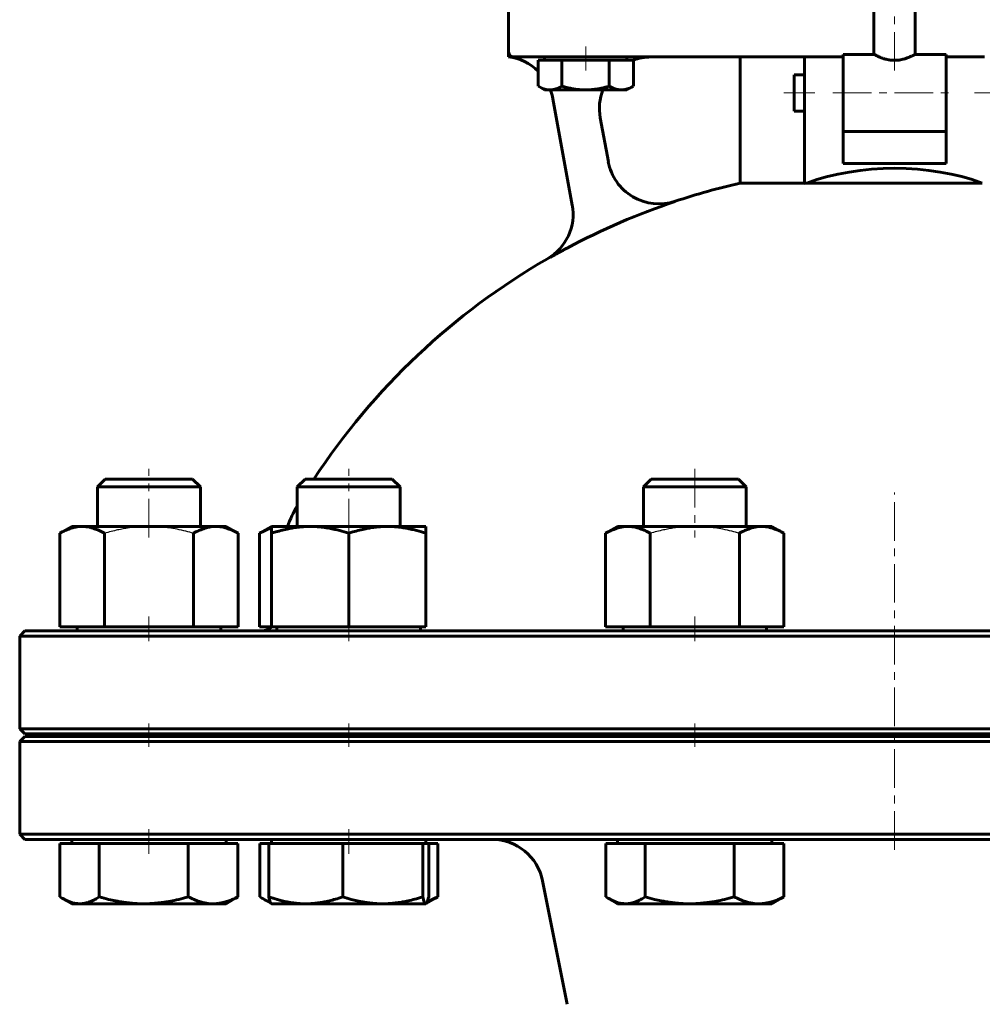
# Model space of a CAD drawing. Header units: millimetres. Extents: x -250 to 250, y -472 to 475.
# Tile 2 of 4: x -170 to 17, y -97 to 94. Entities that reach past the tile are written whole.
import ezdxf

# ---------------------------------------------------------------- set-up
doc = ezdxf.new("R2010")
doc.units = ezdxf.units.MM
for name, pattern in [('K5LT-1', [0]), ('K5LT_AXLED', [12, 7.5, -1.5, 1.5, -1.5]), ('K5LT_BASIC', [0])]:
    doc.linetypes.add(name, pattern=pattern)
doc.layers.add('Системный слой (1)', color=7, linetype='Continuous', true_color=0x6c6c6c)

# ---------------------------------------------------------------- blocks, each defined once
blk = doc.blocks.new('U0')
at = {"layer": 'Системный слой (1)', "color": 143, "linetype": 'K5LT_BASIC', "lineweight": 60, "true_color": 0x33acca}
for p, q in [((-169, -44.5), (0, -44.5)), ((0, -44.5), (169, -44.5))]:
    blk.add_line(p, q, dxfattribs=at)
blk = doc.blocks.new('U8')
at = {"layer": 'Системный слой (1)', "color": 143, "linetype": 'K5LT_BASIC', "lineweight": 60, "true_color": 0x33acca}
for p, q in [((-4, 87.5), (-10, 87.5)), ((10, 87.5), (4, 87.5))]:
    blk.add_line(p, q, dxfattribs=at)
blk = doc.blocks.new('U10')
at = {"layer": 'Системный слой (1)', "color": 143, "linetype": 'K5LT_BASIC', "lineweight": 60, "true_color": 0x33acca}
for p, q in [((-169, -65), (0, -65)), ((0, -65), (169, -65))]:
    blk.add_line(p, q, dxfattribs=at)
blk = doc.blocks.new('U11')
at = {"layer": 'Системный слой (1)', "color": 143, "linetype": 'K5LT_BASIC', "lineweight": 60, "true_color": 0x33acca}
for p, q in [((0, -24.5), (-169, -24.5)), ((169, -24.5), (0, -24.5))]:
    blk.add_line(p, q, dxfattribs=at)
blk = doc.blocks.new('U12')
at = {"layer": 'Системный слой (1)', "color": 143, "linetype": 'K5LT_BASIC', "lineweight": 60, "true_color": 0x33acca}
for start, end in [(102.8395, 108.4097), (71.5903, 77.1605), (119.982, 146.6923), (33.3077, 60.018)]:
    blk.add_arc((0, -69.13), 135, start, end, dxfattribs=at)
blk = doc.blocks.new('U13')
at = {"layer": 'Системный слой (1)', "color": 143, "linetype": 'K5LT_BASIC', "lineweight": 60, "true_color": 0x33acca}
for p, q in [((-19.5, 80), (-19.5, 83.5)), ((-19.5, 76.5), (-19.5, 80))]:
    blk.add_line(p, q, dxfattribs=at)
blk = doc.blocks.new('U15')
at = {"layer": 'Системный слой (1)', "color": 143, "linetype": 'K5LT_BASIC', "lineweight": 60, "true_color": 0x33acca}
for p, q in [((0, -45), (-169, -45)), ((169, -45), (0, -45))]:
    blk.add_line(p, q, dxfattribs=at)
blk = doc.blocks.new('U16')
at = {"layer": 'Системный слой (1)', "color": 143, "linetype": 'K5LT_BASIC', "lineweight": 60, "true_color": 0x33acca}
for start, end in [(90, 109.9501), (158.9004, 190.3559)]:
    blk.add_arc((-47.36, 77), 10, start, end, dxfattribs=at)
blk = doc.blocks.new('U24')
at = {"layer": 'Системный слой (1)', "color": 143, "linetype": 'K5LT_BASIC', "lineweight": 60, "true_color": 0x33acca}
for start, end in [(45.6545, 82.9505), (10.3559, 20.636)]:
    blk.add_arc((-76.23, 77.08), 10, start, end, dxfattribs=at)
blk = doc.blocks.new('U26')
at = {"layer": 'Системный слой (1)', "color": 143, "linetype": 'K5LT_BASIC', "lineweight": 60, "true_color": 0x33acca}
for p, q in [((-69.24, 81.31), (-69.21, 81.3)), ((-69.21, 81.3), (-68.41, 80.9)), ((-68.41, 80.9), (-67.67, 80.68)), ((-67.67, 80.68), (-66.95, 80.6))]:
    blk.add_line(p, q, dxfattribs=at)
blk = doc.blocks.new('U30')
at = {"layer": 'Системный слой (1)', "color": 143, "linetype": 'K5LT_BASIC', "lineweight": 60, "true_color": 0x33acca}
for p, q in [((-123.35, -76.16), (-123.16, -76.28)), ((-123.16, -76.28), (-122.97, -76.4)), ((-122.97, -76.4), (-122.78, -76.51)), ((-122.78, -76.51), (-122.27, -76.78)), ((-122.27, -76.78), (-121.78, -77.01)), ((-121.78, -77.01), (-121.3, -77.19))]:
    blk.add_line(p, q, dxfattribs=at)
blk = doc.blocks.new('U35')
at = {"layer": 'Системный слой (1)', "color": 143, "linetype": 'K5LT_BASIC', "lineweight": 60, "true_color": 0x33acca}
for p, q in [((-56.11, -76.16), (-55.91, -76.28)), ((-55.91, -76.28), (-55.73, -76.4)), ((-55.73, -76.4), (-55.54, -76.51)), ((-55.54, -76.51), (-54.84, -76.88)), ((-54.84, -76.88), (-53.75, -77.29)), ((-53.75, -77.29), (-52.69, -77.48)), ((-52.69, -77.48), (-52.28, -77.5))]:
    blk.add_line(p, q, dxfattribs=at)
blk = doc.blocks.new('U36')
at = {"layer": 'Системный слой (1)', "color": 143, "linetype": 'K5LT_BASIC', "lineweight": 60, "true_color": 0x33acca}
for p, q in [((-90.77, -77.04), (-90.6, -76.46)), ((-90.6, -76.46), (-90.52, -76.16)), ((-91.1, -77.5), (-91.08, -77.5)), ((-91.08, -77.5), (-91.05, -77.49)), ((-91.05, -77.49), (-91.03, -77.48)), ((-91.03, -77.48), (-90.93, -77.38)), ((-90.93, -77.38), (-90.77, -77.04))]:
    blk.add_line(p, q, dxfattribs=at)
blk = doc.blocks.new('U37')
at = {"layer": 'Системный слой (1)', "color": 143, "linetype": 'K5LT_BASIC', "lineweight": 60, "true_color": 0x33acca}
for p, q in [((-162.17, -76.16), (-161.98, -76.28)), ((-161.98, -76.28), (-161.79, -76.4)), ((-161.79, -76.4), (-161.61, -76.51)), ((-161.61, -76.51), (-160.9, -76.88)), ((-160.9, -76.88), (-159.81, -77.29)), ((-159.81, -77.29), (-158.76, -77.48)), ((-158.76, -77.48), (-158.35, -77.5))]:
    blk.add_line(p, q, dxfattribs=at)
blk = doc.blocks.new('U42')
at = {"layer": 'Системный слой (1)', "color": 143, "linetype": 'K5LT_BASIC', "lineweight": 60, "true_color": 0x33acca}
for p, q in [((-122.58, -5.11), (-123.39, -5.54)), ((-121.81, -4.76), (-122.58, -5.11)), ((-121.07, -4.51), (-121.81, -4.76))]:
    blk.add_line(p, q, dxfattribs=at)
blk = doc.blocks.new('U45')
at = {"layer": 'Системный слой (1)', "color": 143, "linetype": 'K5LT_BASIC', "lineweight": 60, "true_color": 0x33acca}
for p, q in [((-90.12, -76.78), (-89.47, -76.49)), ((-89.47, -76.49), (-88.78, -76.16)), ((-90.76, -77.01), (-90.12, -76.78))]:
    blk.add_line(p, q, dxfattribs=at)

msp = doc.modelspace()

# ---------------------------------------------------------------- linework, layer by layer
at = {"layer": 'Системный слой (1)', "color": 30, "linetype": 'K5LT_AXLED', "lineweight": 18, "true_color": 0xff8000}
for p, q in [((0, 84.34), (0, 424)), ((-60, 84.4), (-60, 89)), ((-21.5, 80), (-15.5, 80)), ((-12, 80), (12, 80)), ((15.5, 80), (21.5, 80)), ((-144.89, -6.35), (-144.89, 7)), ((-106.07, -6.35), (-106.07, 7)), ((-38.82, 7), (-38.82, -6.35)), ((0, -67), (0, 2.4)), ((-144.89, -26.5), (-144.89, -21.7)), ((-106.07, -26.5), (-106.07, -21.7)), ((-38.82, -21.7), (-38.82, -26.5)), ((-144.89, -47), (-144.89, -42.5)), ((-106.07, -47), (-106.07, -42.5)), ((-38.82, -42.5), (-38.82, -47)), ((-144.89, -67.8), (-144.89, -63)), ((-106.07, -67.8), (-106.07, -63))]:
    msp.add_line(p, q, dxfattribs=at)
at = {"layer": 'Системный слой (1)', "color": 143, "linetype": 'K5LT_BASIC', "lineweight": 60, "true_color": 0x33acca}
for p, q in [((-4, 87.5), (-4, 112)), ((4, 87.5), (4, 112)), ((-75, 97), (-75, 88)), ((-75, 88), (-75, 87)), ((-74, 87), (-65, 87)), ((-69.24, 86.4), (-69.24, 81.31)), ((-69.24, 86.4), (-66.95, 86.4)), ((-68, 86.4), (-68, 87)), ((-66.95, 86.4), (-64.67, 86.4)), ((-65, 87), (-35.95, 87)), ((-64.67, 86.4), (-60.05, 86.4)), ((-64.67, 86.4), (-64.67, 81.31)), ((-60.05, 86.4), (-55.43, 86.4)), ((-55.43, 86.4), (-55.43, 81.31)), ((-55.43, 86.4), (-53.1, 86.4)), ((-53.1, 86.4), (-50.76, 86.4)), ((-52, 86.4), (-52, 87)), ((-50.76, 86.4), (-50.76, 81.31)), ((-35.95, 87), (-25, 87)), ((-30, 62.49), (-30, 87)), ((-25, 87), (-17.5, 87)), ((-17.5, 87), (-10, 87)), ((-17.5, 73.84), (-17.5, 87)), ((-10, 87.5), (-10, 72.56)), ((10, 72.56), (10, 87.5)), ((10, 87), (17.5, 87)), ((-19.5, 83.5), (-17.5, 83.5)), ((-68, 80.6), (-69.21, 81.3)), ((-66.95, 80.6), (-68, 80.6)), ((-60.05, 80.6), (-66.95, 80.6)), ((-53.1, 80.6), (-60.05, 80.6)), ((-52, 80.6), (-53.1, 80.6)), ((-52, 80.6), (-50.79, 81.3)), ((-50.76, 81.31), (-50.79, 81.3)), ((-66.39, 78.87), (-62.62, 58.24)), ((-55.62, 66.61), (-57.19, 75.2)), ((-19.5, 76.5), (-17.5, 76.5)), ((-17.5, 62.45), (-17.5, 73.84)), ((-10, 66.33), (-10, 72.56)), ((10, 72.5), (-10, 72.5)), ((10, 72.56), (10, 66.33)), ((10, 66.33), (-10, 66.33)), ((-17.5, 62.49), (-30, 62.49)), ((17.05, 62.49), (-17.05, 62.49)), ((-67.46, 47.8), (-67.46, 47.78)), ((-153.36, 5), (-154.89, 3.47)), ((-136.42, 5), (-153.36, 5)), ((-136.42, 5), (-134.89, 3.47)), ((-114.53, 5), (-116.07, 3.47)), ((-97.6, 5), (-114.53, 5)), ((-97.6, 5), (-96.07, 3.47)), ((-47.29, 5), (-48.82, 3.47)), ((-30.36, 5), (-47.29, 5)), ((-30.36, 5), (-28.82, 3.47)), ((-154.89, -4.2), (-154.89, 3.47)), ((-154.89, 3.47), (-140.48, 3.47)), ((-140.48, 3.47), (-134.89, 3.47)), ((-134.89, -4.2), (-134.89, 3.47)), ((-116.07, 3.47), (-97.76, 3.47)), ((-116.07, -4.2), (-116.07, 3.47)), ((-97.76, 3.47), (-96.07, 3.47)), ((-96.07, -4.2), (-96.07, 3.47)), ((-48.82, -4.2), (-48.82, 3.47)), ((-48.82, 3.47), (-28.84, 3.47)), ((-28.84, 3.47), (-28.82, 3.47)), ((-28.82, -4.2), (-28.82, 3.47)), ((-159.89, -4.2), (-162.21, -5.54)), ((-162.21, -23.7), (-162.21, -5.54)), ((-159.89, -4.2), (-157.88, -4.2)), ((-157.88, -4.2), (-144.89, -4.2)), ((-153.55, -23.7), (-153.55, -5.54)), ((-144.89, -4.2), (-131.9, -4.2)), ((-136.23, -23.7), (-136.23, -5.54)), ((-131.9, -4.2), (-129.89, -4.2)), ((-129.89, -4.2), (-127.57, -5.54)), ((-127.57, -23.7), (-127.57, -5.54)), ((-121.07, -4.2), (-123.39, -5.54)), ((-123.39, -23.7), (-123.39, -5.54)), ((-121.07, -4.2), (-113.57, -4.2)), ((-121.07, -5.54), (-121.07, -4.2)), ((-121.07, -23.7), (-121.07, -5.54)), ((-113.57, -4.2), (-98.57, -4.2)), ((-106.07, -23.7), (-106.07, -5.54)), ((-98.57, -4.2), (-91.07, -4.2)), ((-91.07, -4.2), (-91.07, -5.54)), ((-91.07, -23.7), (-91.07, -5.54)), ((-53.82, -4.2), (-56.14, -5.54)), ((-56.14, -23.7), (-56.14, -5.54)), ((-53.82, -4.2), (-51.81, -4.2)), ((-51.81, -4.2), (-38.82, -4.2)), ((-47.48, -23.7), (-47.48, -5.54)), ((-38.82, -4.2), (-25.83, -4.2)), ((-30.16, -23.7), (-30.16, -5.54)), ((-25.83, -4.2), (-23.82, -4.2)), ((-23.82, -4.2), (-21.5, -5.54)), ((-21.5, -23.7), (-21.5, -5.54)), ((-169, -24.5), (-170, -25.5)), ((-162.21, -23.7), (-153.55, -23.7)), ((-158.84, -24.5), (-158.84, -23.7)), ((-153.55, -23.7), (-136.23, -23.7)), ((-136.23, -23.7), (-127.57, -23.7)), ((-130.94, -24.5), (-130.94, -23.7)), ((-123.39, -23.7), (-121.07, -23.7)), ((-121.07, -23.7), (-106.07, -23.7)), ((-120.02, -24.5), (-120.02, -23.7)), ((-106.07, -23.7), (-91.07, -23.7)), ((-92.12, -24.5), (-92.12, -23.7)), ((-56.14, -23.7), (-47.48, -23.7)), ((-52.77, -24.5), (-52.77, -23.7)), ((-47.48, -23.7), (-30.16, -23.7)), ((-30.16, -23.7), (-21.5, -23.7)), ((-24.87, -24.5), (-24.87, -23.7)), ((-170, -43.5), (-170, -25.5)), ((-170, -25.5), (0, -25.5)), ((0, -25.5), (170, -25.5)), ((-169, -44.5), (-170, -43.5)), ((0, -43.5), (-170, -43.5)), ((170, -43.5), (0, -43.5)), ((-169, -45), (-170, -46)), ((-154.89, -45), (-154.89, -44.5)), ((-134.89, -45), (-134.89, -44.5)), ((-120, -45), (-120, -44.5)), ((-116.07, -45), (-116.07, -44.5)), ((-96.07, -45), (-96.07, -44.5)), ((-48.82, -45), (-48.82, -44.5)), ((-28.82, -45), (-28.82, -44.5)), ((-170, -46), (0, -46)), ((-170, -64), (-170, -46)), ((0, -46), (170, -46)), ((0, -64), (-170, -64)), ((-169, -65), (-170, -64)), ((-159.89, -65.8), (-159.89, -65)), ((-129.89, -65.8), (-129.89, -65)), ((-121.07, -65.8), (-121.07, -65)), ((-91.07, -65.8), (-91.07, -65)), ((-53.82, -65.8), (-53.82, -65)), ((-23.82, -65.8), (-23.82, -65)), ((170, -64), (0, -64)), ((-162.17, -65.8), (-158.35, -65.8)), ((-162.17, -65.8), (-162.17, -76.16)), ((-158.35, -65.8), (-154.53, -65.8)), ((-154.53, -65.8), (-145.89, -65.8)), ((-154.53, -65.8), (-154.53, -76.16)), ((-145.89, -65.8), (-137.24, -65.8)), ((-137.24, -65.8), (-132.43, -65.8)), ((-137.24, -65.8), (-137.24, -76.16)), ((-132.43, -65.8), (-127.61, -65.8)), ((-127.61, -65.8), (-127.61, -76.16)), ((-123.35, -65.8), (-121.61, -65.8)), ((-123.35, -65.8), (-123.35, -76.16)), ((-121.61, -65.8), (-114.41, -65.8)), ((-121.61, -65.8), (-121.61, -76.16)), ((-114.41, -65.8), (-107.22, -65.8)), ((-107.22, -65.8), (-99.45, -65.8)), ((-107.22, -65.8), (-107.22, -76.16)), ((-99.45, -65.8), (-91.67, -65.8)), ((-91.67, -65.8), (-91.1, -65.8)), ((-91.67, -65.8), (-91.67, -76.16)), ((-91.1, -65.8), (-90.52, -65.8)), ((-90.52, -65.8), (-90.52, -76.16)), ((-90.52, -65.8), (-88.78, -65.8)), ((-88.78, -65.8), (-88.78, -76.16)), ((-56.11, -65.8), (-56.11, -76.16)), ((-56.11, -65.8), (-52.28, -65.8)), ((-52.28, -65.8), (-48.46, -65.8)), ((-48.46, -65.8), (-48.46, -76.16)), ((-48.46, -65.8), (-39.82, -65.8)), ((-39.82, -65.8), (-31.18, -65.8)), ((-31.18, -65.8), (-26.36, -65.8)), ((-31.18, -65.8), (-31.18, -76.16)), ((-26.36, -65.8), (-21.54, -65.8)), ((-21.54, -65.8), (-21.54, -76.16)), ((-63.59, -97.03), (-68.39, -73.04)), ((-159.89, -77.5), (-161.61, -76.51)), ((-158.35, -77.5), (-159.89, -77.5)), ((-145.89, -77.5), (-158.35, -77.5)), ((-132.43, -77.5), (-145.89, -77.5)), ((-129.89, -77.5), (-132.43, -77.5)), ((-129.89, -77.5), (-128.17, -76.51)), ((-121.1, -77.48), (-122.78, -76.51)), ((-121.07, -77.5), (-121.1, -77.48)), ((-114.41, -77.5), (-121.07, -77.5)), ((-99.45, -77.5), (-114.41, -77.5)), ((-91.1, -77.5), (-99.45, -77.5)), ((-91.07, -77.5), (-91.1, -77.5)), ((-91.07, -77.5), (-91.03, -77.48)), ((-91.03, -77.48), (-89.35, -76.51)), ((-53.82, -77.5), (-55.54, -76.51)), ((-52.28, -77.5), (-53.82, -77.5)), ((-39.82, -77.5), (-52.28, -77.5)), ((-26.36, -77.5), (-39.82, -77.5)), ((-23.82, -77.5), (-26.36, -77.5)), ((-23.82, -77.5), (-22.11, -76.51))]:
    msp.add_line(p, q, dxfattribs=at)
for centre, radius, start, end in [((-74, 88), 1, 180, 270), ((-45.79, 68.45), 10, 190.3559, 288.4097), ((-72.46, 56.46), 10, 299.982, 10.3559), ((0, -69.13), 134.95, 108.4125, 118.1283), ((-90, -15.05), 30, 150.3273, 158.7974), ((-123, -21.5), 3, 270, 312.8334), ((-78.2, -75), 10, 11.3099, 90)]:
    msp.add_arc(centre, radius, start, end, dxfattribs=at)
for centre, major_axis, ratio, start_param, end_param in [((0, 49.14), (-30, 0), 0.54087, 4.108053, 5.316725), ((0, 22.37), (-86.04, 0), 0.475741, -1.371351, -1.36597)]:
    msp.add_ellipse(centre, major_axis=major_axis, ratio=ratio, start_param=start_param, end_param=end_param, dxfattribs=at)
for points, knots in [([(4, 87.5), (4, 87.5), (3.99, 87.49), (3.94, 87.47), (3.86, 87.43), (3.77, 87.38), (3.65, 87.32), (3.53, 87.26), (3.4, 87.2), (3.25, 87.13), (3.09, 87.06), (2.92, 86.98), (2.71, 86.9), (2.48, 86.81), (2.18, 86.71), (1.89, 86.62), (1.55, 86.53), (1.21, 86.46), (0.85, 86.4), (0.53, 86.36), (0.22, 86.35), (-0.03, 86.34), (-0.27, 86.35), (-0.55, 86.37), (-0.87, 86.4), (-1.24, 86.46), (-1.62, 86.54), (-1.97, 86.64), (-2.3, 86.75), (-2.56, 86.84), (-2.8, 86.93), (-2.94, 86.99), (-3.11, 87.06), (-3.28, 87.14), (-3.5, 87.24), (-3.71, 87.35), (-3.85, 87.42), (-3.95, 87.48), (-3.99, 87.5), (-4, 87.5), (-4, 87.5)], [0, 0, 0, 0, 1.352538, 2.36715, 3.376594, 4.6953, 5.339923, 6.297621, 7.262848, 7.926434, 8.936862, 9.935542, 10.591211, 11.855359, 13.072627, 14.202529, 15.207208, 16.698404, 17.652283, 18.765573, 19.843299, 20.709107, 21.224227, 22.285628, 23.406832, 24.411151, 25.918962, 27.281168, 28.24408, 29.754217, 30.534369, 31.571906, 31.826502, 33.099118, 34.478165, 35.743039, 37.635573, 38.76365, 40.242411, 41, 41, 41, 41]), ([(-66.95, 80.6), (-66.85, 80.6), (-66.64, 80.61), (-66.34, 80.65), (-66.05, 80.71), (-65.73, 80.81), (-65.37, 80.95), (-65, 81.13), (-64.76, 81.26), (-64.67, 81.31)], [0, 0, 0, 0, 1.481003, 2.862672, 4.151284, 5.363168, 7.112766, 8.832682, 10, 10, 10, 10]), ([(-64.67, 81.31), (-64.32, 81.22), (-63.68, 81.05), (-62.79, 80.86), (-62, 80.73), (-61.24, 80.64), (-60.6, 80.61), (-60.19, 80.6), (-60.05, 80.6)], [0, 0, 0, 0, 1.805686, 3.518388, 5.104019, 6.517599, 8.109369, 9, 9, 9, 9]), ([(-60.05, 80.6), (-59.84, 80.6), (-59.43, 80.61), (-58.81, 80.65), (-58.23, 80.71), (-57.58, 80.81), (-56.84, 80.95), (-56.1, 81.13), (-55.62, 81.26), (-55.43, 81.31)], [0, 0, 0, 0, 1.481003, 2.862672, 4.151284, 5.363168, 7.112766, 8.832682, 10, 10, 10, 10]), ([(-55.43, 81.31), (-55.26, 81.22), (-54.93, 81.05), (-54.48, 80.86), (-54.08, 80.73), (-53.7, 80.64), (-53.38, 80.61), (-53.17, 80.6), (-53.1, 80.6)], [0, 0, 0, 0, 1.805686, 3.518388, 5.104019, 6.517599, 8.109369, 9, 9, 9, 9]), ([(-53.1, 80.6), (-52.99, 80.6), (-52.78, 80.61), (-52.47, 80.65), (-52.18, 80.71), (-51.85, 80.81), (-51.48, 80.95), (-51.1, 81.13), (-50.86, 81.26), (-50.76, 81.31)], [0, 0, 0, 0, 1.481003, 2.862672, 4.151284, 5.363168, 7.112766, 8.832682, 10, 10, 10, 10]), ([(-63.62, 49.88), (-63.74, 49.82), (-63.89, 49.74), (-64.09, 49.63), (-64.21, 49.57), (-64.38, 49.48), (-64.55, 49.38), (-64.73, 49.29), (-64.87, 49.21), (-65.01, 49.14), (-65.16, 49.06), (-65.3, 48.98), (-65.45, 48.9), (-65.59, 48.82), (-65.74, 48.74), (-65.88, 48.66), (-66.14, 48.52), (-66.43, 48.35), (-66.74, 48.18), (-66.91, 48.09), (-67.16, 47.95), (-67.33, 47.85), (-67.46, 47.78)], [0, 0, 0, 0, 1.921347, 2.588247, 3.26469, 3.972042, 5.461295, 6.231802, 7.026473, 7.83423, 8.661438, 9.494251, 10.335926, 11.183616, 12.031419, 12.870925, 13.681375, 16.737466, 18.125676, 19.430996, 20.052715, 23, 23, 23, 23]), ([(-157.88, -4.2), (-158.09, -4.2), (-158.5, -4.22), (-159.13, -4.31), (-159.72, -4.45), (-160.34, -4.65), (-160.99, -4.91), (-161.63, -5.22), (-162.05, -5.45), (-162.21, -5.54)], [0, 0, 0, 0, 1.531877, 2.96538, 4.517334, 5.759188, 7.359789, 9.000657, 10, 10, 10, 10]), ([(-153.55, -5.54), (-153.9, -5.34), (-154.43, -5.06), (-155.05, -4.79), (-155.43, -4.65), (-155.75, -4.54), (-156.08, -4.44), (-156.53, -4.33), (-157.05, -4.24), (-157.53, -4.2), (-157.8, -4.2), (-157.88, -4.2)], [0, 0, 0, 0, 2.602595, 4.124625, 5.0353, 5.797479, 6.818312, 7.848264, 9.612839, 11.34935, 12, 12, 12, 12]), ([(-131.9, -4.2), (-132.11, -4.2), (-132.52, -4.22), (-133.15, -4.31), (-133.73, -4.45), (-134.36, -4.65), (-135.01, -4.91), (-135.65, -5.22), (-136.07, -5.45), (-136.23, -5.54)], [0, 0, 0, 0, 1.531877, 2.96538, 4.517334, 5.759188, 7.359789, 9.000657, 10, 10, 10, 10]), ([(-127.57, -5.54), (-127.92, -5.34), (-128.45, -5.06), (-129.07, -4.79), (-129.45, -4.65), (-129.77, -4.54), (-130.1, -4.44), (-130.55, -4.33), (-131.07, -4.24), (-131.55, -4.2), (-131.82, -4.2), (-131.9, -4.2)], [0, 0, 0, 0, 2.602595, 4.124625, 5.0353, 5.797479, 6.818312, 7.848264, 9.612839, 11.34935, 12, 12, 12, 12]), ([(-113.57, -4.2), (-113.93, -4.2), (-114.65, -4.22), (-115.73, -4.31), (-116.75, -4.45), (-117.83, -4.65), (-118.96, -4.91), (-120.07, -5.22), (-120.79, -5.45), (-121.07, -5.54)], [0, 0, 0, 0, 1.531877, 2.96538, 4.517334, 5.759188, 7.359789, 9.000657, 10, 10, 10, 10]), ([(-106.07, -5.54), (-106.67, -5.34), (-107.59, -5.06), (-108.66, -4.79), (-109.33, -4.65), (-109.88, -4.54), (-110.46, -4.44), (-111.22, -4.33), (-112.13, -4.24), (-112.96, -4.2), (-113.44, -4.2), (-113.57, -4.2)], [0, 0, 0, 0, 2.602595, 4.124625, 5.0353, 5.797479, 6.818312, 7.848264, 9.612839, 11.34935, 12, 12, 12, 12]), ([(-98.57, -4.2), (-98.93, -4.2), (-99.65, -4.22), (-100.73, -4.31), (-101.75, -4.45), (-102.83, -4.65), (-103.96, -4.91), (-105.07, -5.22), (-105.79, -5.45), (-106.07, -5.54)], [0, 0, 0, 0, 1.531877, 2.96538, 4.517334, 5.759188, 7.359789, 9.000657, 10, 10, 10, 10]), ([(-91.07, -5.54), (-91.67, -5.34), (-92.59, -5.06), (-93.66, -4.79), (-94.33, -4.65), (-94.88, -4.54), (-95.46, -4.44), (-96.22, -4.33), (-97.13, -4.24), (-97.96, -4.2), (-98.44, -4.2), (-98.57, -4.2)], [0, 0, 0, 0, 2.602595, 4.124625, 5.0353, 5.797479, 6.818312, 7.848264, 9.612839, 11.34935, 12, 12, 12, 12]), ([(-51.81, -4.2), (-52.03, -4.2), (-52.44, -4.22), (-53.06, -4.31), (-53.65, -4.45), (-54.27, -4.65), (-54.92, -4.91), (-55.57, -5.22), (-55.98, -5.45), (-56.14, -5.54)], [0, 0, 0, 0, 1.531877, 2.96538, 4.517334, 5.759188, 7.359789, 9.000657, 10, 10, 10, 10]), ([(-47.48, -5.54), (-47.83, -5.34), (-48.36, -5.06), (-48.98, -4.79), (-49.37, -4.65), (-49.69, -4.54), (-50.02, -4.44), (-50.46, -4.33), (-50.98, -4.24), (-51.46, -4.2), (-51.74, -4.2), (-51.81, -4.2)], [0, 0, 0, 0, 2.602595, 4.124625, 5.0353, 5.797479, 6.818312, 7.848264, 9.612839, 11.34935, 12, 12, 12, 12]), ([(-25.83, -4.2), (-26.05, -4.2), (-26.46, -4.22), (-27.08, -4.31), (-27.67, -4.45), (-28.29, -4.65), (-28.94, -4.91), (-29.59, -5.22), (-30, -5.45), (-30.16, -5.54)], [0, 0, 0, 0, 1.531877, 2.96538, 4.517334, 5.759188, 7.359789, 9.000657, 10, 10, 10, 10]), ([(-21.5, -5.54), (-21.85, -5.34), (-22.38, -5.06), (-23, -4.79), (-23.39, -4.65), (-23.71, -4.54), (-24.04, -4.44), (-24.48, -4.33), (-25, -4.24), (-25.48, -4.2), (-25.76, -4.2), (-25.83, -4.2)], [0, 0, 0, 0, 2.602595, 4.124625, 5.0353, 5.797479, 6.818312, 7.848264, 9.612839, 11.34935, 12, 12, 12, 12]), ([(-158.35, -77.5), (-158.16, -77.5), (-157.8, -77.48), (-157.25, -77.39), (-156.73, -77.25), (-156.18, -77.05), (-155.6, -76.79), (-155.04, -76.48), (-154.67, -76.25), (-154.53, -76.16)], [0, 0, 0, 0, 1.531877, 2.96538, 4.517334, 5.759188, 7.359789, 9.000657, 10, 10, 10, 10]), ([(-154.53, -76.16), (-153.9, -76.34), (-152.84, -76.62), (-151.6, -76.9), (-150.77, -77.05), (-150.13, -77.16), (-149.47, -77.26), (-148.58, -77.37), (-147.54, -77.46), (-146.59, -77.5), (-146.04, -77.5), (-145.89, -77.5)], [0, 0, 0, 0, 2.331134, 4.124625, 5.0353, 5.797479, 6.818312, 7.848264, 9.612839, 11.34935, 12, 12, 12, 12]), ([(-145.89, -77.5), (-145.46, -77.5), (-144.64, -77.48), (-143.4, -77.39), (-142.31, -77.26), (-141.16, -77.09), (-139.87, -76.84), (-138.5, -76.51), (-137.56, -76.25), (-137.24, -76.16)], [0, 0, 0, 0, 1.531877, 2.96538, 4.517334, 5.445931, 7.035335, 9.000657, 10, 10, 10, 10]), ([(-137.24, -76.16), (-136.86, -76.36), (-136.27, -76.64), (-135.58, -76.91), (-135.15, -77.05), (-134.79, -77.16), (-134.42, -77.26), (-133.93, -77.37), (-133.35, -77.46), (-132.82, -77.5), (-132.51, -77.5), (-132.43, -77.5)], [0, 0, 0, 0, 2.602595, 4.124625, 5.0353, 5.797479, 6.818312, 7.848264, 9.612839, 11.34935, 12, 12, 12, 12]), ([(-132.43, -77.5), (-132.19, -77.5), (-131.73, -77.48), (-131.04, -77.39), (-130.38, -77.25), (-129.69, -77.05), (-128.96, -76.79), (-128.25, -76.48), (-127.78, -76.25), (-127.61, -76.16)], [0, 0, 0, 0, 1.531877, 2.96538, 4.517334, 5.759188, 7.359789, 9.000657, 10, 10, 10, 10]), ([(-121.61, -76.16), (-121.03, -76.36), (-120.15, -76.64), (-119.12, -76.91), (-118.48, -77.05), (-117.95, -77.16), (-117.4, -77.26), (-116.66, -77.37), (-115.79, -77.46), (-115, -77.5), (-114.54, -77.5), (-114.41, -77.5)], [0, 0, 0, 0, 2.602595, 4.124625, 5.0353, 5.797479, 6.818312, 7.848264, 9.612839, 11.34935, 12, 12, 12, 12]), ([(-121.1, -77.48), (-121.13, -77.46), (-121.2, -77.4), (-121.29, -77.23), (-121.38, -77), (-121.48, -76.67), (-121.56, -76.37), (-121.61, -76.16)], [0, 0, 0, 0, 1.610698, 3.217204, 4.537305, 5.979018, 8, 8, 8, 8]), ([(-114.41, -77.5), (-114.06, -77.5), (-113.38, -77.48), (-112.34, -77.39), (-111.36, -77.25), (-110.33, -77.05), (-109.24, -76.79), (-108.17, -76.48), (-107.48, -76.25), (-107.22, -76.16)], [0, 0, 0, 0, 1.531877, 2.96538, 4.517334, 5.759188, 7.359789, 9.000657, 10, 10, 10, 10]), ([(-107.22, -76.16), (-106.66, -76.34), (-105.7, -76.62), (-104.59, -76.9), (-103.84, -77.05), (-103.26, -77.16), (-102.67, -77.26), (-101.87, -77.37), (-100.93, -77.46), (-100.08, -77.5), (-99.58, -77.5), (-99.45, -77.5)], [0, 0, 0, 0, 2.331134, 4.124625, 5.0353, 5.797479, 6.818312, 7.848264, 9.612839, 11.34935, 12, 12, 12, 12]), ([(-99.45, -77.5), (-99.06, -77.5), (-98.33, -77.48), (-97.21, -77.39), (-96.15, -77.25), (-95.03, -77.05), (-93.86, -76.79), (-92.71, -76.48), (-91.96, -76.25), (-91.67, -76.16)], [0, 0, 0, 0, 1.531877, 2.96538, 4.517334, 5.759188, 7.359789, 9.000657, 10, 10, 10, 10]), ([(-91.67, -76.16), (-91.63, -76.36), (-91.56, -76.64), (-91.48, -76.91), (-91.42, -77.05), (-91.38, -77.16), (-91.34, -77.26), (-91.28, -77.37), (-91.21, -77.46), (-91.15, -77.5), (-91.11, -77.5), (-91.1, -77.5)], [0, 0, 0, 0, 2.602595, 4.124625, 5.0353, 5.797479, 6.818312, 7.848264, 9.612839, 11.34935, 12, 12, 12, 12]), ([(-52.28, -77.5), (-52.09, -77.5), (-51.73, -77.48), (-51.18, -77.39), (-50.66, -77.25), (-50.11, -77.05), (-49.54, -76.79), (-48.97, -76.48), (-48.6, -76.25), (-48.46, -76.16)], [0, 0, 0, 0, 1.531877, 2.96538, 4.517334, 5.759188, 7.359789, 9.000657, 10, 10, 10, 10]), ([(-48.46, -76.16), (-47.84, -76.34), (-46.77, -76.62), (-45.54, -76.9), (-44.7, -77.05), (-44.06, -77.16), (-43.4, -77.26), (-42.52, -77.37), (-41.47, -77.46), (-40.52, -77.5), (-39.97, -77.5), (-39.82, -77.5)], [0, 0, 0, 0, 2.331134, 4.124625, 5.0353, 5.797479, 6.818312, 7.848264, 9.612839, 11.34935, 12, 12, 12, 12]), ([(-39.82, -77.5), (-39.39, -77.5), (-38.58, -77.48), (-37.33, -77.39), (-36.24, -77.26), (-35.09, -77.09), (-33.8, -76.84), (-32.43, -76.51), (-31.5, -76.25), (-31.18, -76.16)], [0, 0, 0, 0, 1.531877, 2.96538, 4.517334, 5.445931, 7.035335, 9.000657, 10, 10, 10, 10]), ([(-31.18, -76.16), (-30.79, -76.36), (-30.2, -76.64), (-29.51, -76.91), (-29.08, -77.05), (-28.73, -77.16), (-28.36, -77.26), (-27.86, -77.37), (-27.28, -77.46), (-26.75, -77.5), (-26.44, -77.5), (-26.36, -77.5)], [0, 0, 0, 0, 2.602595, 4.124625, 5.0353, 5.797479, 6.818312, 7.848264, 9.612839, 11.34935, 12, 12, 12, 12]), ([(-26.36, -77.5), (-26.12, -77.5), (-25.67, -77.48), (-24.97, -77.39), (-24.32, -77.25), (-23.62, -77.05), (-22.9, -76.79), (-22.18, -76.48), (-21.72, -76.25), (-21.54, -76.16)], [0, 0, 0, 0, 1.531877, 2.96538, 4.517334, 5.759188, 7.359789, 9.000657, 10, 10, 10, 10])]:
    msp.add_open_spline(points, degree=3, knots=knots, dxfattribs=at)
at = {"layer": 'Системный слой (1)', "color": 7, "linetype": 'K5LT-1'}
for points, knots in [([(-55.62, 66.61), (-55.59, 66.46), (-55.53, 66.16), (-55.44, 65.79), (-55.35, 65.5), (-55.28, 65.27), (-55.21, 65.05), (-55.05, 64.63), (-54.87, 64.21), (-54.67, 63.81), (-54.53, 63.55), (-54.37, 63.26), (-54.2, 63), (-54.07, 62.8), (-53.96, 62.64), (-53.84, 62.48), (-53.68, 62.26), (-53.51, 62.04), (-53.32, 61.83), (-53.03, 61.51), (-52.72, 61.2), (-52.41, 60.91), (-52.19, 60.72), (-51.95, 60.53), (-51.69, 60.33), (-51.5, 60.19), (-51.34, 60.09), (-51.2, 59.99), (-50.93, 59.82), (-50.61, 59.64), (-50.28, 59.47), (-49.99, 59.33), (-49.64, 59.17), (-49.3, 59.04), (-49.04, 58.94), (-48.76, 58.85), (-48.47, 58.77), (-48.15, 58.68), (-47.92, 58.63), (-47.75, 58.6), (-47.58, 58.56), (-47.38, 58.53), (-47.12, 58.49), (-46.85, 58.46), (-46.6, 58.43), (-46.4, 58.42), (-46.15, 58.41), (-45.81, 58.4), (-45.45, 58.4), (-45.17, 58.42), (-44.89, 58.44), (-44.58, 58.47), (-44.25, 58.52), (-44.01, 58.56), (-43.81, 58.6), (-43.59, 58.64), (-43.36, 58.7), (-43.14, 58.76), (-42.97, 58.81), (-42.8, 58.86), (-42.68, 58.89), (-42.63, 58.91)], [0, 0, 0, 0, 0.04403, 0.08806, 0.109558, 0.131057, 0.152555, 0.174053, 0.256961, 0.277688, 0.298415, 0.339868, 0.372241, 0.39117, 0.410098, 0.429026, 0.447954, 0.487663, 0.507517, 0.527371, 0.606788, 0.626642, 0.646496, 0.686205, 0.714392, 0.74258, 0.755672, 0.768765, 0.79495, 0.847319, 0.872512, 0.897705, 0.937412, 0.97712, 0.996973, 1.016827, 1.056534, 1.08469, 1.112846, 1.125136, 1.137427, 1.162007, 1.186588, 1.211169, 1.239568, 1.253767, 1.267967, 1.307672, 1.347378, 1.367231, 1.387084, 1.42679, 1.454663, 1.482535, 1.4991, 1.515665, 1.548795, 1.56536, 1.581925, 1.59849, 1.615055, 1.615055, 1.615055, 1.615055]), ([(-144.89, -4.2), (-144.97, -4.2), (-145.14, -4.2), (-145.39, -4.2), (-145.64, -4.21), (-145.97, -4.22), (-146.38, -4.24), (-147.05, -4.29), (-147.88, -4.36), (-148.89, -4.5), (-149.91, -4.67), (-151.02, -4.89), (-152.23, -5.17), (-153.1, -5.41), (-153.55, -5.54)], [0.8785646, 0.8785646, 0.8785646, 0.8785646, 0.9048894, 0.9312143, 0.9575391, 0.983864, 1.0365137, 1.0891634, 1.1944628, 1.2997621, 1.4057341, 1.5117061, 1.6344176, 1.7571292, 1.7571292, 1.7571292, 1.7571292]), ([(-136.23, -5.54), (-136.73, -5.4), (-137.82, -5.1), (-139.41, -4.74), (-140.85, -4.5), (-142.08, -4.34), (-142.92, -4.27), (-143.56, -4.23), (-143.93, -4.22), (-144.23, -4.21), (-144.45, -4.2), (-144.67, -4.2), (-144.81, -4.2), (-144.89, -4.2)], [0, 0, 0, 0, 0.1369338, 0.306437, 0.4711543, 0.5814294, 0.6917046, 0.7384196, 0.7851346, 0.8084921, 0.8318496, 0.8552071, 0.8785646, 0.8785646, 0.8785646, 0.8785646]), ([(-38.82, -4.2), (-38.91, -4.2), (-39.07, -4.2), (-39.32, -4.2), (-39.57, -4.21), (-39.9, -4.22), (-40.32, -4.24), (-40.98, -4.29), (-41.81, -4.36), (-42.82, -4.5), (-43.85, -4.67), (-44.96, -4.89), (-46.16, -5.17), (-47.03, -5.41), (-47.48, -5.54)], [0.8785646, 0.8785646, 0.8785646, 0.8785646, 0.9048894, 0.9312143, 0.9575391, 0.983864, 1.0365137, 1.0891634, 1.1944628, 1.2997621, 1.4057341, 1.5117061, 1.6344176, 1.7571292, 1.7571292, 1.7571292, 1.7571292]), ([(-30.16, -5.54), (-30.66, -5.4), (-31.75, -5.1), (-33.34, -4.74), (-34.79, -4.5), (-36.01, -4.34), (-36.86, -4.27), (-37.5, -4.23), (-37.86, -4.22), (-38.16, -4.21), (-38.38, -4.2), (-38.6, -4.2), (-38.75, -4.2), (-38.82, -4.2)], [0, 0, 0, 0, 0.1369338, 0.306437, 0.4711543, 0.5814294, 0.6917046, 0.7384196, 0.7851346, 0.8084921, 0.8318496, 0.8552071, 0.8785646, 0.8785646, 0.8785646, 0.8785646])]:
    msp.add_open_spline(points, degree=3, knots=knots, dxfattribs=at)
at = {"layer": 'Системный слой (1)', "color": 143, "linetype": 'K5LT_BASIC', "lineweight": 60, "true_color": 0x33acca}
for points in [[(-127.61, -76.16), (-127.8, -76.29), (-127.99, -76.4), (-128.17, -76.51)], [(-88.78, -76.16), (-88.98, -76.29), (-89.17, -76.4), (-89.35, -76.51)], [(-21.54, -76.16), (-21.73, -76.29), (-21.92, -76.4), (-22.11, -76.51)]]:
    msp.add_open_spline(points, degree=3, dxfattribs=at)

# ---------------------------------------------------------------- block references
at = {"layer": 'Системный слой (1)'}
for name in ['U24', 'U16', 'U8', 'U13', 'U26', 'U12', 'U42', 'U11', 'U0', 'U15', 'U10', 'U37', 'U30', 'U36', 'U45', 'U35']:
    msp.add_blockref(name, (0, 0), dxfattribs=at)

doc.saveas('drawing.dxf')
